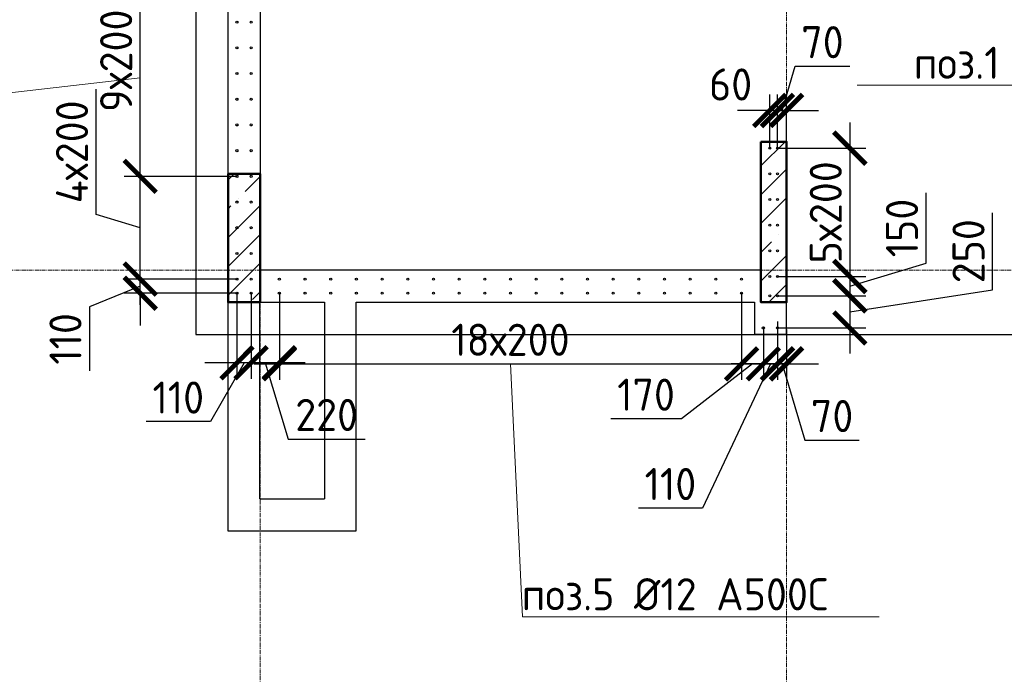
# Model space of a CAD drawing. Header units: millimetres. Extents: x 349531 to 1063351, y -131924 to 96186.
# Tile 187 of 230: x 976137 to 983805, y 33115 to 38211. Entities that reach past the tile are written whole.
import ezdxf
from ezdxf import colors
from ezdxf.entities.mleader import LeaderData, LeaderLine
from ezdxf.math import Vec2, Vec3

# ---------------------------------------------------------------- set-up
doc = ezdxf.new("R2010")
doc.units = ezdxf.units.MM
doc.linetypes.add('______5', pattern=[1100, 800, -100, 100, -100])
doc.linetypes.add('осевая', pattern=[50.8, 31.75, -6.35, 6.35, -6.35])
for name, color, linetype, lineweight in [('0 Фундамент', 5, 'Continuous', 30), ('Конструкции 0.5', 5, 'Continuous', 50), ('Оси', 40, '______5', 18), ('подоснова', 151, 'Continuous', 5), ('РАЗМЕРЫ', 1, 'Continuous', 9), ('СТЕНЫ', 3, 'Continuous', 30)]:
    doc.layers.add(name, color=color, linetype=linetype, lineweight=lineweight)
doc.styles.add('GOST-2.304_Type-B', font='GOST_Common.ttf')
doc.dimstyles.new('СПДС', dxfattribs={"dimscale": 100, "dimtxt": 2.5, "dimasz": 2.5, "dimexe": 1.25, "dimexo": 0, "dimtad": 1, "dimdec": 0, "dimtxsty": 'GOST-2.304_Type-B', "dimblk": 'ARCHTICK', "dimcen": 2.5, "dimdle": 2, "dimadec": 0, "dimazin": 2, "dimtfac": 0.75, "dimtdec": 0, "dimtmove": 1, "dimatfit": 3, "dimfxl": 1, "dimtolj": 1, "dimarcsym": 1})

# ---------------------------------------------------------------- blocks, each defined once
blk = doc.blocks.new('_ArchTick')
at = {"color": 0, "linetype": 'ByBlock', "const_width": 0.15}
blk.add_lwpolyline([(-0.5, -0.5), (0.5, 0.5)], dxfattribs=at)
blk = doc.blocks.new('*D238')
at = {"layer": 'DEFPOINTS', "color": 0, "transparency": 16777216}
for p in [(982039.1, 37505), (982039.1, 37211.4, -360), (982109.3, 37246.2)]:
    blk.add_point(p, dxfattribs=at)
at = {"layer": 'РАЗМЕРЫ', "color": 0, "lineweight": -2, "transparency": 16777216}
for p, q in [((982074.2, 37505), (982177.3, 37848.7)), ((982177.3, 37848.7), (982601.2, 37848.7)), ((982039.1, 37211.4), (982039.1, 37630)), ((982109.3, 37246.2), (982109.3, 37630)), ((982039.1, 37505), (981789.1, 37505)), ((982109.3, 37505), (982039.1, 37505)), ((982109.3, 37505), (982039.1, 37505)), ((982109.3, 37505), (982359.3, 37505))]:
    blk.add_line(p, q, dxfattribs=at)
at = {"layer": 'РАЗМЕРЫ', "color": 0, "lineweight": -2, "transparency": 16777216, "xscale": 250, "yscale": 250, "zscale": 250}
blk.add_blockref('_ArchTick', (982039.1, 37505), dxfattribs=at)
at = {"layer": 'РАЗМЕРЫ', "color": 0, "lineweight": -2, "transparency": 16777216, "xscale": 250, "yscale": 250, "zscale": 250, "rotation": 180}
blk.add_blockref('_ArchTick', (982109.3, 37505), dxfattribs=at)
at = {"layer": 'РАЗМЕРЫ', "color": 0, "transparency": 16777216, "insert": (982389.3, 38036.2), "char_height": 250, "attachment_point": 5, "style": 'GOST-2.304_Type-B'}
blk.add_mtext('\\A1;70', dxfattribs=at)
blk = doc.blocks.new('*D239')
at = {"layer": 'DEFPOINTS', "color": 0, "transparency": 16777216}
for p in [(981978.7, 37505), (982039.1, 37302.5), (981978.7, 37211.4, -360)]:
    blk.add_point(p, dxfattribs=at)
at = {"layer": 'РАЗМЕРЫ', "color": 0, "lineweight": -2, "transparency": 16777216}
for p, q in [((981978.7, 37211.4), (981978.7, 37630)), ((982039.1, 37302.5), (982039.1, 37630)), ((981978.7, 37505), (981728.7, 37505)), ((982039.1, 37505), (981978.7, 37505)), ((982039.1, 37505), (982289.1, 37505))]:
    blk.add_line(p, q, dxfattribs=at)
at = {"layer": 'РАЗМЕРЫ', "color": 0, "lineweight": -2, "transparency": 16777216, "xscale": 250, "yscale": 250, "zscale": 250}
blk.add_blockref('_ArchTick', (981978.7, 37505), dxfattribs=at)
at = {"layer": 'РАЗМЕРЫ', "color": 0, "lineweight": -2, "transparency": 16777216, "xscale": 250, "yscale": 250, "zscale": 250, "rotation": 180}
blk.add_blockref('_ArchTick', (982039.1, 37505), dxfattribs=at)
at = {"layer": 'РАЗМЕРЫ', "color": 0, "transparency": 16777216, "insert": (981673.7, 37706.9), "char_height": 250, "attachment_point": 5, "style": 'GOST-2.304_Type-B'}
blk.add_mtext('\\A1;60', dxfattribs=at)
blk = doc.blocks.new('*D240')
at = {"layer": 'DEFPOINTS', "color": 0, "transparency": 16777216}
for p in [(982039.1, 37211.4), (982039.1, 36211.4, -360), (982602.5, 36211.4)]:
    blk.add_point(p, dxfattribs=at)
at = {"layer": 'РАЗМЕРЫ', "color": 0, "lineweight": -2, "transparency": 16777216}
for p, q in [((982602.5, 37411.4), (982602.5, 36011.4)), ((982039.1, 37211.4), (982727.5, 37211.4)), ((982039.1, 36211.4), (982727.5, 36211.4))]:
    blk.add_line(p, q, dxfattribs=at)
at = {"layer": 'РАЗМЕРЫ', "color": 0, "lineweight": -2, "transparency": 16777216, "xscale": 250, "yscale": 250, "zscale": 250}
for p, rotation in [((982602.5, 37211.4), 90), ((982602.5, 36211.4), 270)]:
    blk.add_blockref('_ArchTick', p, dxfattribs=dict(at, rotation=rotation))
at = {"layer": 'РАЗМЕРЫ', "color": 0, "transparency": 16777216, "insert": (982415, 36711.4), "char_height": 250, "attachment_point": 5, "rotation": 90, "style": 'GOST-2.304_Type-B'}
blk.add_mtext('\\A1;5х200', dxfattribs=at)
blk = doc.blocks.new('*D241')
at = {"layer": 'DEFPOINTS', "color": 0, "transparency": 16777216}
for p in [(982039.1, 36211.4, -360), (982039.1, 36061.4, -360), (982602.5, 36061.4)]:
    blk.add_point(p, dxfattribs=at)
at = {"layer": 'РАЗМЕРЫ', "color": 0, "lineweight": -2, "transparency": 16777216}
for p, q in [((983196.3, 36314.5), (983196.3, 36864.5)), ((982602.5, 36411.4), (982602.5, 35861.4)), ((982602.5, 36136.4), (983196.3, 36314.5)), ((982039.1, 36211.4), (982727.5, 36211.4)), ((982039.1, 36061.4), (982727.5, 36061.4))]:
    blk.add_line(p, q, dxfattribs=at)
at = {"layer": 'РАЗМЕРЫ', "color": 0, "lineweight": -2, "transparency": 16777216, "xscale": 250, "yscale": 250, "zscale": 250}
for p, rotation in [((982602.5, 36211.4), 90), ((982602.5, 36061.4), 270)]:
    blk.add_blockref('_ArchTick', p, dxfattribs=dict(at, rotation=rotation))
at = {"layer": 'РАЗМЕРЫ', "color": 0, "transparency": 16777216, "insert": (983008.8, 36589.5), "char_height": 250, "attachment_point": 5, "rotation": 90, "style": 'GOST-2.304_Type-B'}
blk.add_mtext('\\A1;150', dxfattribs=at)
blk = doc.blocks.new('*D242')
at = {"layer": 'DEFPOINTS', "color": 0, "transparency": 16777216}
for p in [(982039.1, 36061.4, -360), (982039.1, 35811.4, -360), (982602.5, 35811.4)]:
    blk.add_point(p, dxfattribs=at)
at = {"layer": 'РАЗМЕРЫ', "color": 0, "lineweight": -2, "transparency": 16777216}
for p, q in [((983714.2, 36108.6), (983714.2, 36708.6)), ((982602.5, 36261.4), (982602.5, 35611.4)), ((982039.1, 36061.4), (982727.5, 36061.4)), ((982602.5, 35936.4), (983714.2, 36108.6)), ((982039.1, 35811.4), (982727.5, 35811.4))]:
    blk.add_line(p, q, dxfattribs=at)
at = {"layer": 'РАЗМЕРЫ', "color": 0, "lineweight": -2, "transparency": 16777216, "xscale": 250, "yscale": 250, "zscale": 250}
for p, rotation in [((982602.5, 36061.4), 90), ((982602.5, 35811.4), 270)]:
    blk.add_blockref('_ArchTick', p, dxfattribs=dict(at, rotation=rotation))
at = {"layer": 'РАЗМЕРЫ', "color": 0, "transparency": 16777216, "insert": (983526.7, 36408.6), "char_height": 250, "attachment_point": 5, "rotation": 90, "style": 'GOST-2.304_Type-B'}
blk.add_mtext('\\A1;250', dxfattribs=at)
blk = doc.blocks.new('*D243')
at = {"layer": 'DEFPOINTS', "color": 0, "transparency": 16777216}
for p in [(982039.1, 35861.4), (982109.2, 35800.4), (982039.1, 35531.8)]:
    blk.add_point(p, dxfattribs=at)
at = {"layer": 'РАЗМЕРЫ', "color": 0, "lineweight": -2, "transparency": 16777216}
for p, q in [((982039.1, 35861.4), (982039.1, 35406.8)), ((982109.2, 35800.4), (982109.2, 35406.8)), ((982039.1, 35531.8), (981789.1, 35531.8)), ((982109.2, 35531.8), (982039.1, 35531.8)), ((982109.2, 35531.8), (982039.1, 35531.8)), ((982074.1, 35531.8), (982252.3, 34938.1)), ((982109.2, 35531.8), (982359.2, 35531.8)), ((982252.3, 34938.1), (982676.1, 34938.1))]:
    blk.add_line(p, q, dxfattribs=at)
at = {"layer": 'РАЗМЕРЫ', "color": 0, "lineweight": -2, "transparency": 16777216, "xscale": 250, "yscale": 250, "zscale": 250}
blk.add_blockref('_ArchTick', (982039.1, 35531.8), dxfattribs=at)
at = {"layer": 'РАЗМЕРЫ', "color": 0, "lineweight": -2, "transparency": 16777216, "xscale": 250, "yscale": 250, "zscale": 250, "rotation": 180}
blk.add_blockref('_ArchTick', (982109.2, 35531.8), dxfattribs=at)
at = {"layer": 'РАЗМЕРЫ', "color": 0, "transparency": 16777216, "insert": (982464.2, 35125.6), "char_height": 250, "attachment_point": 5, "style": 'GOST-2.304_Type-B'}
blk.add_mtext('\\A1;70', dxfattribs=at)
blk = doc.blocks.new('*D244')
at = {"layer": 'DEFPOINTS', "color": 0, "transparency": 16777216}
for p in [(981928.7, 35811.4, -360), (982039.1, 35809.1), (981928.7, 35531.8)]:
    blk.add_point(p, dxfattribs=at)
at = {"layer": 'РАЗМЕРЫ', "color": 0, "lineweight": -2, "transparency": 16777216}
for p, q in [((981928.7, 35811.4), (981928.7, 35406.8)), ((982039.1, 35809.1), (982039.1, 35406.8)), ((981983.9, 35531.8), (981455.1, 34408.6)), ((981928.7, 35531.8), (981678.7, 35531.8)), ((982039.1, 35531.8), (981928.7, 35531.8)), ((982039.1, 35531.8), (981928.7, 35531.8)), ((982039.1, 35531.8), (982289.1, 35531.8)), ((981455.1, 34408.6), (980955.1, 34408.6))]:
    blk.add_line(p, q, dxfattribs=at)
at = {"layer": 'РАЗМЕРЫ', "color": 0, "lineweight": -2, "transparency": 16777216, "xscale": 250, "yscale": 250, "zscale": 250}
blk.add_blockref('_ArchTick', (981928.7, 35531.8), dxfattribs=at)
at = {"layer": 'РАЗМЕРЫ', "color": 0, "lineweight": -2, "transparency": 16777216, "xscale": 250, "yscale": 250, "zscale": 250, "rotation": 180}
blk.add_blockref('_ArchTick', (982039.1, 35531.8), dxfattribs=at)
at = {"layer": 'РАЗМЕРЫ', "color": 0, "transparency": 16777216, "insert": (981205.1, 34596.1), "char_height": 250, "attachment_point": 5, "style": 'GOST-2.304_Type-B'}
blk.add_mtext('\\A1;110', dxfattribs=at)
blk = doc.blocks.new('*D245')
at = {"layer": 'DEFPOINTS', "color": 0, "transparency": 16777216}
for p in [(978159.2, 36081.4, -360), (981759.2, 36081.4, -360), (981759.2, 35531.8)]:
    blk.add_point(p, dxfattribs=at)
at = {"layer": 'РАЗМЕРЫ', "color": 0, "lineweight": -2, "transparency": 16777216}
for p, q in [((978159.2, 36081.4), (978159.2, 35406.8)), ((981759.2, 36081.4), (981759.2, 35406.8)), ((977959.2, 35531.8), (981959.2, 35531.8))]:
    blk.add_line(p, q, dxfattribs=at)
at = {"layer": 'РАЗМЕРЫ', "color": 0, "lineweight": -2, "transparency": 16777216, "xscale": 250, "yscale": 250, "zscale": 250, "rotation": 180}
blk.add_blockref('_ArchTick', (978159.2, 35531.8), dxfattribs=at)
at = {"layer": 'РАЗМЕРЫ', "color": 0, "lineweight": -2, "transparency": 16777216, "xscale": 250, "yscale": 250, "zscale": 250}
blk.add_blockref('_ArchTick', (981759.2, 35531.8), dxfattribs=at)
at = {"layer": 'РАЗМЕРЫ', "color": 0, "transparency": 16777216, "insert": (979959.2, 35719.3), "char_height": 250, "attachment_point": 5, "style": 'GOST-2.304_Type-B'}
blk.add_mtext('\\A1;18х200', dxfattribs=at)
blk = doc.blocks.new('*D246')
at = {"layer": 'DEFPOINTS', "color": 0, "transparency": 16777216}
for p in [(981928.7, 35820.8), (981759.2, 35800.7), (981928.7, 35531.8)]:
    blk.add_point(p, dxfattribs=at)
at = {"layer": 'РАЗМЕРЫ', "color": 0, "lineweight": -2, "transparency": 16777216}
for p, q in [((981928.7, 35820.8), (981928.7, 35406.8)), ((981759.2, 35800.7), (981759.2, 35406.8)), ((981844, 35531.8), (981290.3, 35104.3)), ((981559.2, 35531.8), (982128.7, 35531.8)), ((981290.3, 35104.3), (980740.3, 35104.3))]:
    blk.add_line(p, q, dxfattribs=at)
at = {"layer": 'РАЗМЕРЫ', "color": 0, "lineweight": -2, "transparency": 16777216, "xscale": 250, "yscale": 250, "zscale": 250, "rotation": 180}
blk.add_blockref('_ArchTick', (981759.2, 35531.8), dxfattribs=at)
at = {"layer": 'РАЗМЕРЫ', "color": 0, "lineweight": -2, "transparency": 16777216, "xscale": 250, "yscale": 250, "zscale": 250}
blk.add_blockref('_ArchTick', (981928.7, 35531.8), dxfattribs=at)
at = {"layer": 'РАЗМЕРЫ', "color": 0, "transparency": 16777216, "insert": (981015.3, 35291.8), "char_height": 250, "attachment_point": 5, "style": 'GOST-2.304_Type-B'}
blk.add_mtext('\\A1;170', dxfattribs=at)
blk = doc.blocks.new('*D247')
at = {"layer": 'DEFPOINTS', "color": 0, "transparency": 16777216}
for p in [(977939.4, 36081.4, -360), (978159.2, 35936.7), (977939.4, 35540.3)]:
    blk.add_point(p, dxfattribs=at)
at = {"layer": 'РАЗМЕРЫ', "color": 0, "lineweight": -2, "transparency": 16777216}
for p, q in [((977939.4, 36081.4), (977939.4, 35415.3)), ((978159.2, 35936.7), (978159.2, 35415.3)), ((978359.2, 35540.3), (977739.4, 35540.3)), ((978049.3, 35540.3), (978227.4, 34946.5)), ((978227.4, 34946.5), (978827.4, 34946.5))]:
    blk.add_line(p, q, dxfattribs=at)
at = {"layer": 'РАЗМЕРЫ', "color": 0, "lineweight": -2, "transparency": 16777216, "xscale": 250, "yscale": 250, "zscale": 250, "rotation": 180}
blk.add_blockref('_ArchTick', (977939.4, 35540.3), dxfattribs=at)
at = {"layer": 'РАЗМЕРЫ', "color": 0, "lineweight": -2, "transparency": 16777216, "xscale": 250, "yscale": 250, "zscale": 250}
blk.add_blockref('_ArchTick', (978159.2, 35540.3), dxfattribs=at)
at = {"layer": 'РАЗМЕРЫ', "color": 0, "transparency": 16777216, "insert": (978527.4, 35134), "char_height": 250, "attachment_point": 5, "style": 'GOST-2.304_Type-B'}
blk.add_mtext('\\A1;220', dxfattribs=at)
blk = doc.blocks.new('*D248')
at = {"layer": 'DEFPOINTS', "color": 0, "transparency": 16777216}
for p in [(977829.1, 36081.4, -360), (977939.4, 36050.1), (977829.1, 35540.3)]:
    blk.add_point(p, dxfattribs=at)
at = {"layer": 'РАЗМЕРЫ', "color": 0, "lineweight": -2, "transparency": 16777216}
for p, q in [((977829.1, 36081.4), (977829.1, 35415.3)), ((977939.4, 36050.1), (977939.4, 35415.3)), ((977829.1, 35540.3), (977579.1, 35540.3)), ((977884.2, 35540.3), (977622, 35082.1)), ((977939.4, 35540.3), (977829.1, 35540.3)), ((977939.4, 35540.3), (977829.1, 35540.3)), ((977939.4, 35540.3), (978189.4, 35540.3)), ((977622, 35082.1), (977122, 35082.1))]:
    blk.add_line(p, q, dxfattribs=at)
at = {"layer": 'РАЗМЕРЫ', "color": 0, "lineweight": -2, "transparency": 16777216, "xscale": 250, "yscale": 250, "zscale": 250}
blk.add_blockref('_ArchTick', (977829.1, 35540.3), dxfattribs=at)
at = {"layer": 'РАЗМЕРЫ', "color": 0, "lineweight": -2, "transparency": 16777216, "xscale": 250, "yscale": 250, "zscale": 250, "rotation": 180}
blk.add_blockref('_ArchTick', (977939.4, 35540.3), dxfattribs=at)
at = {"layer": 'РАЗМЕРЫ', "color": 0, "transparency": 16777216, "insert": (977372, 35269.6), "char_height": 250, "attachment_point": 5, "style": 'GOST-2.304_Type-B'}
blk.add_mtext('\\A1;110', dxfattribs=at)
blk = doc.blocks.new('*D249')
at = {"layer": 'DEFPOINTS', "color": 0, "transparency": 16777216}
for p in [(977075.5, 36191.7), (977829.1, 36191.7, -360), (977829.1, 36081.4)]:
    blk.add_point(p, dxfattribs=at)
at = {"layer": 'РАЗМЕРЫ', "color": 0, "lineweight": -2, "transparency": 16777216}
for p, q in [((977075.5, 36191.7), (977075.5, 36441.7)), ((977075.5, 36136.5), (976680.9, 35976.3)), ((977829.1, 36191.7), (976950.5, 36191.7)), ((977075.5, 36081.4), (977075.5, 36191.7)), ((977075.5, 36081.4), (977075.5, 36191.7)), ((977829.1, 36081.4), (976950.5, 36081.4)), ((977075.5, 36081.4), (977075.5, 35831.4)), ((976680.9, 35976.3), (976680.9, 35476.3))]:
    blk.add_line(p, q, dxfattribs=at)
at = {"layer": 'РАЗМЕРЫ', "color": 0, "lineweight": -2, "transparency": 16777216, "xscale": 250, "yscale": 250, "zscale": 250}
for p, rotation in [((977075.5, 36191.7), 270), ((977075.5, 36081.4), 90)]:
    blk.add_blockref('_ArchTick', p, dxfattribs=dict(at, rotation=rotation))
at = {"layer": 'РАЗМЕРЫ', "color": 0, "transparency": 16777216, "insert": (976493.4, 35726.3), "char_height": 250, "attachment_point": 5, "rotation": 90, "style": 'GOST-2.304_Type-B'}
blk.add_mtext('\\A1;110', dxfattribs=at)
blk = doc.blocks.new('*D250')
at = {"layer": 'DEFPOINTS', "color": 0, "transparency": 16777216}
for p in [(977075.5, 38791.7), (977829.1, 38791.7, -360), (977829.1, 36991.7, -360)]:
    blk.add_point(p, dxfattribs=at)
at = {"layer": 'РАЗМЕРЫ', "color": 0, "lineweight": -2, "transparency": 16777216}
for p, q in [((977075.5, 36791.7), (977075.5, 38991.7)), ((977829.1, 38791.7), (976950.5, 38791.7)), ((977829.1, 36991.7), (976950.5, 36991.7))]:
    blk.add_line(p, q, dxfattribs=at)
at = {"layer": 'РАЗМЕРЫ', "color": 0, "lineweight": -2, "transparency": 16777216, "xscale": 250, "yscale": 250, "zscale": 250}
for p, rotation in [((977075.5, 38791.7), 90), ((977075.5, 36991.7), 270)]:
    blk.add_blockref('_ArchTick', p, dxfattribs=dict(at, rotation=rotation))
at = {"layer": 'РАЗМЕРЫ', "color": 0, "transparency": 16777216, "insert": (976888, 37891.7), "char_height": 250, "attachment_point": 5, "rotation": 90, "style": 'GOST-2.304_Type-B'}
blk.add_mtext('\\A1;9х200', dxfattribs=at)
blk = doc.blocks.new('_None')
blk = doc.blocks.new('оси2')
at = {"layer": 'Оси', "color": 16, "linetype": 'осевая', "lineweight": 0, "transparency": 33554687}
for p, q in [((983645.5, 5465.4), (983645.8, -20755.1)), ((987745.5, 5465.4), (987745.5, -20739.3)), ((979200, -14692.9), (1032582.1, -14692.9))]:
    blk.add_line(p, q, dxfattribs=at)
blk = doc.blocks.new('16арм')
at = {"layer": 'Конструкции 0.5', "lineweight": 0, "true_color": 0x939598, "transparency": 33554648}
h = blk.add_hatch(dxfattribs=at)
h.set_pattern_fill('ANSI35', color=252, scale=50)
h.set_pattern_definition([(45, (0, 33113.54), (-224.5064, 224.5064), []), (45, (224.5, 33113.54), (-224.5064, 224.5064), [396.875, -79.375, 0, -79.375])])
h.paths.add_polyline_path([(977759.3, 70124.9), (978009.5, 70124.9), (978009.5, 69124.9), (977759.3, 69124.9)])
h.paths.add_polyline_path([(981909.2, 70374.9), (982109.3, 70374.9), (982109.3, 69124.9), (981909.2, 69124.9)])
at = {"layer": 'Конструкции 0.5', "elevation": -360}
for points in [[(981909.2, 70374.9), (982109.3, 70374.9), (982109.3, 69124.9), (981909.2, 69124.9)], [(977759.3, 70124.9), (978009.5, 70124.9), (978009.5, 69124.9), (977759.3, 69124.9)]]:
    blk.add_lwpolyline(points, close=True, dxfattribs=at)
blk = doc.blocks.new('*D467')
at = {"layer": 'DEFPOINTS', "color": 0, "transparency": 16777216}
for p in [(977075.5, 36991.7), (977509.3, 36991.7), (977829.1, 36191.7, -360)]:
    blk.add_point(p, dxfattribs=at)
at = {"layer": 'РАЗМЕРЫ', "color": 0, "lineweight": -2, "transparency": 16777216}
for p, q in [((976731.8, 36694.8), (976731.8, 37669.8)), ((977075.5, 35991.7), (977075.5, 37191.7)), ((977509.3, 36991.7), (976950.5, 36991.7)), ((977075.5, 36591.7), (976731.8, 36694.8)), ((977829.1, 36191.7), (976950.5, 36191.7))]:
    blk.add_line(p, q, dxfattribs=at)
at = {"layer": 'РАЗМЕРЫ', "color": 0, "lineweight": -2, "transparency": 16777216, "xscale": 250, "yscale": 250, "zscale": 250}
for p, rotation in [((977075.5, 36991.7), 90), ((977075.5, 36191.7), 270)]:
    blk.add_blockref('_ArchTick', p, dxfattribs=dict(at, rotation=rotation))
at = {"layer": 'РАЗМЕРЫ', "color": 0, "transparency": 16777216, "insert": (976544.3, 37182.3), "char_height": 250, "attachment_point": 5, "rotation": 90, "style": 'GOST-2.304_Type-B'}
blk.add_mtext('\\A1;4х200', dxfattribs=at)
blk = doc.blocks.new('стены техподполья')
at = {"layer": 'СТЕНЫ', "linetype": 'Continuous', "transparency": 33554687}
for p, q in [((456935.8, -14143.6), (456935.8, -17043.6)), ((456685.8, -14393.6), (456685.8, -17293.6)), ((461035.8, -16043.6), (460835.8, -16043.6)), ((460835.8, -16043.6), (460835.8, -17043.6)), ((460835.8, -16043.6), (460835.8, -16043.6)), ((461035.8, -17543.6), (461035.8, -16043.6)), ((461035.8, -16043.6), (461035.8, -16043.6)), ((460835.8, -17043.6), (456935.8, -17043.6)), ((456935.8, -17043.6), (456935.8, -17043.6)), ((460835.8, -17043.6), (460835.8, -17043.6)), ((456685.8, -17293.6), (456685.8, -17293.6)), ((456933.7, -17293.6), (457436.2, -17293.6)), ((457684, -17293.6), (460785.8, -17293.6)), ((460785.8, -17293.6), (460785.8, -17543.6)), ((460785.8, -17293.6), (460785.8, -17293.6)), ((461035.8, -17543.6), (460785.8, -17543.6)), ((460785.8, -17543.6), (460785.8, -17543.6)), ((461035.8, -17543.6), (461035.8, -17543.6))]:
    blk.add_line(p, q, dxfattribs=at)
for points in [[(456685.8, -17293.6), (456685.8, -19073.6), (456933.7, -19073.6)], [(456933.7, -18823.6), (456933.7, -17293.6)], [(456933.7, -18823.6), (457436.2, -18823.6)], [(456933.7, -19073.6), (457436.2, -19073.6)]]:
    blk.add_lwpolyline(points, dxfattribs=at)
at = {"layer": 'СТЕНЫ', "linetype": 'Continuous', "transparency": 33554687, "elevation": -160}
for points in [[(457436.2, -17293.6), (457436.2, -18823.6)], [(457436.2, -19073.6), (457684, -19073.6), (457684, -17293.6)]]:
    blk.add_lwpolyline(points, dxfattribs=at)

msp = doc.modelspace()

# ---------------------------------------------------------------- linework, layer by layer
at = {"layer": '0 Фундамент'}
for points in [[(977509.2, 35761.4), (1025309.3, 35761.4), (1025309.3, 53161.4), (1021359.3, 53161.4)], [(977509.3, 53161.4), (977509.3, 35761.4)]]:
    msp.add_lwpolyline(points, dxfattribs=at)
at = {"layer": 'Конструкции 0.5'}
for points in [[(981909.2, 37261.4), (982109.3, 37261.4), (982109.3, 36011.4), (981909.2, 36011.4)], [(977759.3, 37011.4), (978009.3, 37011.4), (978009.3, 36011.4), (977759.3, 36011.4)]]:
    msp.add_lwpolyline(points, close=True, dxfattribs=at)
at = {"layer": 'РАЗМЕРЫ', "color": 3, "linetype": 'Continuous', "lineweight": 30}
for centre in [(977829.1, 38191.7, -360), (977939.4, 38191.7, -360), (977829.1, 37991.7, -360), (977939.4, 37991.7, -360), (977829.1, 37791.7, -360), (977939.4, 37791.7, -360), (977829.1, 37591.7, -360), (977939.4, 37591.7, -360), (977829.1, 37391.7, -360), (977939.4, 37391.7, -360), (977829.1, 37191.7, -360), (977939.4, 37191.7, -360), (977829.1, 36991.7, -360), (977939.4, 36991.7, -360), (977829.1, 36791.7, -360), (977939.4, 36791.7, -360), (977829.1, 36591.7, -360), (977939.4, 36591.7, -360), (977829.1, 36391.7, -360), (977939.4, 36391.7, -360), (977829.1, 36191.7, -360), (977939.4, 36191.7, -360), (978159.2, 36191.7, -360), (978359.2, 36191.7, -360), (978559.2, 36191.7, -360), (978759.2, 36191.7, -360), (978959.2, 36191.7, -360), (979159.2, 36191.7, -360), (979359.2, 36191.7, -360), (979559.2, 36191.7, -360), (979759.2, 36191.7, -360), (979959.2, 36191.7, -360), (980159.2, 36191.7, -360), (980359.2, 36191.7, -360), (980559.2, 36191.7, -360), (980759.2, 36191.7, -360), (980959.2, 36191.7, -360), (981159.2, 36191.7, -360), (981359.2, 36191.7, -360), (981559.2, 36191.7, -360), (981759.2, 36191.7, -360), (977829.1, 36081.4, -360), (977939.4, 36081.4, -360), (978159.2, 36081.4, -360), (978359.2, 36081.4, -360), (978559.2, 36081.4, -360), (978759.2, 36081.4, -360), (978959.2, 36081.4, -360), (979159.2, 36081.4, -360), (979359.2, 36081.4, -360), (979559.2, 36081.4, -360), (979759.2, 36081.4, -360), (979959.2, 36081.4, -360), (980159.2, 36081.4, -360), (980359.2, 36081.4, -360), (980559.2, 36081.4, -360), (980759.2, 36081.4, -360), (980959.2, 36081.4, -360), (981159.2, 36081.4, -360), (981359.2, 36081.4, -360), (981559.2, 36081.4, -360), (981759.2, 36081.4, -360), (981928.7, 35811.4, -360), (982039.1, 35811.4, -360)]:
    msp.add_circle(centre, 8, dxfattribs=at)
at = {"layer": 'РАЗМЕРЫ', "color": 2, "linetype": 'Continuous', "lineweight": 30}
for centre in [(981978.7, 37211.4, -360), (982039.1, 37211.4, -360), (981978.7, 37011.4, -360), (982039.1, 37011.4, -360), (981978.7, 36811.4, -360), (982039.1, 36811.4, -360), (981978.7, 36611.4, -360), (982039.1, 36611.4, -360), (981978.7, 36411.4, -360), (982039.1, 36411.4, -360), (981978.7, 36211.4, -360), (982039.1, 36211.4, -360), (981978.7, 36061.4, -360), (982039.1, 36061.4, -360)]:
    msp.add_circle(centre, 8, dxfattribs=at)
at = {"layer": 'СТЕНЫ', "color": 252, "lineweight": 0, "true_color": 0x939598}
for points in [[(982109.2, 36011.4), (981909.2, 36011.4), (981909.2, 37261.4), (982109.2, 37261.4)], [(978009.2, 37011.4), (977759.2, 37011.4), (977759.2, 36011.4), (978009.2, 36011.4)]]:
    msp.add_lwpolyline(points, close=True, dxfattribs=at)

# ---------------------------------------------------------------- block references
at = {"layer": 'Конструкции 0.5'}
for name, p in [('стены техподполья', (521073.4, 53304.9, 360)), ('16арм', (0, -33113.5, 360))]:
    msp.add_blockref(name, p, dxfattribs=at)
at = {"layer": 'РАЗМЕРЫ'}
msp.add_blockref('оси2', (-5636.2, 50954.2, -360), dxfattribs=at)

# ---------------------------------------------------------------- dimensions: what is measured, and where the dimension line sits
for base, p1, p2, text, picture, middle in [((977075.5, 38791.7), (977829.1, 36991.7, -360), (977829.1, 38791.7, -360), '9х200', '*D250', (976888, 37891.7)), ((977075.5, 36991.7), (977829.1, 36191.7, -360), (977509.3, 36991.7), '4х200', '*D467', (976544.3, 36757.3)), ((982602.5, 36211.4), (982039.1, 37211.4), (982039.1, 36211.4, -360), '5х200', '*D240', (982415, 36711.4))]:
    dim = msp.add_linear_dim(base=base, p1=p1, p2=p2, angle=90, text=text, dimstyle='СПДС', dxfattribs=at)
    dim.commit()
    dim.dimension.update_dxf_attribs({"geometry": picture, "text_midpoint": middle})
for base, p1, p2, picture, middle in [((982039.1, 37505), (982109.3, 37246.2), (982039.1, 37211.4, -360), '*D238', (982239.8, 38036.2)), ((977939.4, 35540.3), (978159.2, 35936.7), (977939.4, 36081.4, -360), '*D247', (978289.9, 35134)), ((982039.1, 35531.8), (982109.2, 35800.4), (982039.1, 35861.4), '*D243', (982314.8, 35125.6))]:
    dim = msp.add_linear_dim(base=base, p1=p1, p2=p2, dimstyle='СПДС', dxfattribs=at)
    dim.commit()
    dim.dimension.update_dxf_attribs({"geometry": picture, "text_midpoint": middle})
for base, p1, p2, picture, middle in [((981978.7, 37505), (982039.1, 37302.5), (981978.7, 37211.4, -360), '*D239', (981673.7, 37519.4)), ((977829.1, 35540.3), (977939.4, 36050.1), (977829.1, 36081.4, -360), '*D248', (977559.5, 35082.1)), ((981928.7085, 35531.8266), (981759.1949, 35800.7268), (981928.7085, 35820.7759), '*D246', (981227.7519, 35104.2931)), ((981928.7, 35531.8), (982039.1, 35809.1), (981928.7, 35811.4, -360), '*D244', (981392.6, 34408.6))]:
    dim = msp.add_linear_dim(base=base, p1=p1, p2=p2, dimstyle='СПДС', dxfattribs=at)
    dim.commit()
    dim.dimension.update_dxf_attribs({"geometry": picture, "text_midpoint": middle, "dimtype": 160})
dim = msp.add_linear_dim(base=(982602.5, 36061.4), p1=(982039.1, 36211.4, -360), p2=(982039.1, 36061.4, -360), angle=90, dimstyle='СПДС', dxfattribs=at)
dim.commit()
dim.dimension.update_dxf_attribs({"geometry": '*D241', "text_midpoint": (983008.8, 36377)})
for base, p1, p2, picture, middle in [((982602.5, 35811.4), (982039.1, 36061.4, -360), (982039.1, 35811.4, -360), '*D242', (983714.2, 36171.1)), ((977075.5, 36191.7), (977829.1, 36081.4), (977829.1, 36191.7, -360), '*D249', (976680.9, 35913.8))]:
    dim = msp.add_linear_dim(base=base, p1=p1, p2=p2, angle=90, dimstyle='СПДС', dxfattribs=at)
    dim.commit()
    dim.dimension.update_dxf_attribs({"geometry": picture, "text_midpoint": middle, "dimtype": 160})
dim = msp.add_linear_dim(base=(981759.2, 35531.8), p1=(978159.2, 36081.4, -360), p2=(981759.2, 36081.4, -360), text='18х200', dimstyle='СПДС', dxfattribs=at)
dim.commit()
dim.dimension.update_dxf_attribs({"geometry": '*D245', "text_midpoint": (979959.2, 35719.3)})

# ---------------------------------------------------------------- leaders
at = {"layer": 'подоснова', "color": 4, "ltscale": 0.3}
ml = msp.add_multileader_mtext('Standard', dxfattribs=at)
ml.set_content('{\\C2;поз.1 %%C16 А500С }', color=4, style='GOST-2.304_Type-B')
ml.set_leader_properties(color=256, linetype='ByLayer', lineweight=15)
ml.set_arrow_properties(name='NONE')
ml.build(insert=Vec2(0, 0))
ml.multileader.update_dxf_attribs({"text_left_attachment_type": 6, "text_right_attachment_type": 6, "dogleg_length": 0.1, "arrow_head_size": 18})
ctx = ml.context
ctx.base_point, ctx.char_height, ctx.arrow_head_size, ctx.landing_gap_size, ctx.plane_origin = Vec3(983111, 37700.8), 250, 18, 20, Vec3(991191.6, 39161.1)
ctx.left_attachment, ctx.right_attachment, ctx.text_align_type = 6, 6, 1
notes = []
notes.append((ctx, [(0, (1, 1, 0), (985434.8, 37700.8), (-1, 0), 0.1, [(1, [(985555.6, 36073.9), (985559.3, 36249.7)], 0, [])])]))
ctx.mtext.insert, ctx.mtext.width, ctx.mtext.alignment, ctx.mtext.flow_direction = Vec3(984272.8, 38000.8), 4075.871, 2, 5
ml = msp.add_multileader_mtext('Standard', dxfattribs=at)
ml.set_content('{\\C2;поз.5 %%C12 А500С }', color=4, style='GOST-2.304_Type-B')
ml.set_leader_properties(color=256, linetype='ByLayer', lineweight=15)
ml.set_arrow_properties(name='NONE')
ml.build(insert=Vec2(0, 0))
ml.multileader.update_dxf_attribs({"text_left_attachment_type": 6, "text_right_attachment_type": 6, "dogleg_length": 0.1, "arrow_head_size": 18})
ctx = ml.context
ctx.base_point, ctx.char_height, ctx.arrow_head_size, ctx.landing_gap_size, ctx.plane_origin = Vec3(973545.7, 37625.7), 250, 18, 20, Vec3(983795, 36784.2)
ctx.left_attachment, ctx.right_attachment, ctx.text_align_type = 6, 6, 1
notes.append((ctx, [(0, (1, 1, 0), (975919.5, 37625.7), (-1, 0), 0.1, [(0, [(977075.5, 37758.4)], 0, [])])]))
ctx.mtext.insert, ctx.mtext.width, ctx.mtext.alignment, ctx.mtext.flow_direction = Vec3(974732.6, 37925.7), 4075.871, 2, 5
ml = msp.add_multileader_mtext('Standard', dxfattribs=at)
ml.set_content('{\\C2;поз.5 %%C12 А500С }', color=4, style='GOST-2.304_Type-B')
ml.set_leader_properties(color=256, linetype='ByLayer', lineweight=15)
ml.set_arrow_properties(name='NONE')
ml.build(insert=Vec2(0, 0))
ml.multileader.update_dxf_attribs({"text_left_attachment_type": 6, "text_right_attachment_type": 6, "dogleg_length": 0.1, "arrow_head_size": 18})
ctx = ml.context
ctx.base_point, ctx.char_height, ctx.arrow_head_size, ctx.landing_gap_size, ctx.plane_origin = Vec3(980054.3, 33563.1), 250, 18, 20, Vec3(986678.7, 34557.7)
ctx.left_attachment, ctx.right_attachment, ctx.text_align_type = 6, 6, 1
notes.append((ctx, [(1, (1, 1, 0), (980054.2, 33563.1), (1, 0), 0.1, [(0, [(979959.2, 35531.8)], 0, [])])]))
ctx.mtext.insert, ctx.mtext.width, ctx.mtext.alignment, ctx.mtext.flow_direction = Vec3(981241.2, 33863.1), 4075.871, 2, 5
for ctx, leaders in notes:
    for number, flags, end, landing, length, lines in leaders:
        leader = LeaderData()
        leader.index, (leader.has_last_leader_line, leader.has_dogleg_vector, leader.attachment_direction) = number, flags
        leader.last_leader_point, leader.dogleg_vector, leader.dogleg_length = Vec3(end), Vec3(landing), length
        for number, points, colour, breaks in lines:
            line = LeaderLine()
            line.index, line.vertices, line.color, line.breaks = number, Vec3.list(points), colors.encode_raw_color(colour), breaks
            leader.lines.append(line)
        ctx.leaders.append(leader)

doc.saveas('drawing.dxf')
